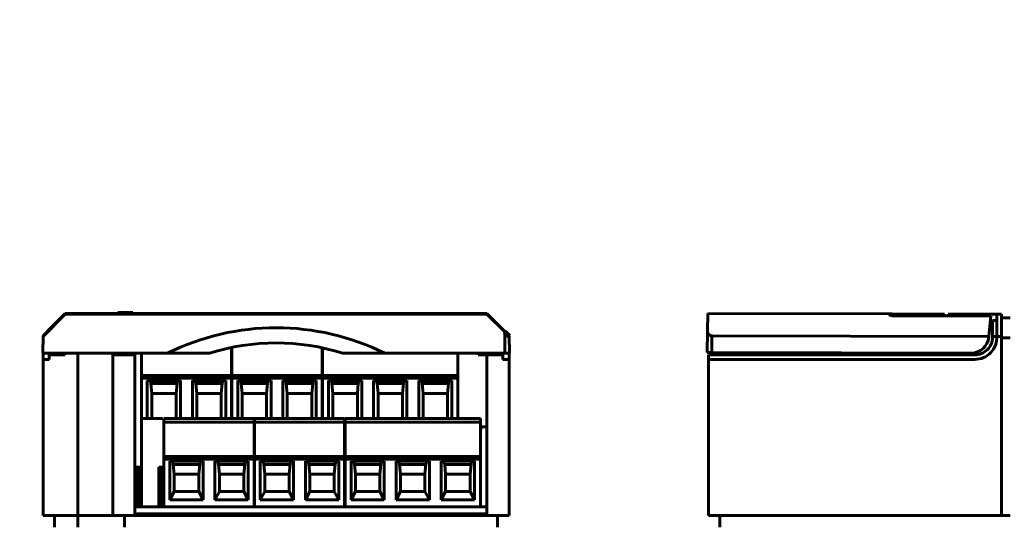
# Model space of a CAD drawing. Header units: millimetres. Extents: x 0 to 420, y 0 to 297.
# Tile 48 of 66: x 187 to 298, y 240 to 297. Entities that reach past the tile are written whole.
import ezdxf

# ---------------------------------------------------------------- set-up
doc = ezdxf.new("R2010")
doc.units = ezdxf.units.MM
doc.linetypes.add('K5LT_BASIC', pattern=[0])
doc.layers.add('Системный слой', color=7, linetype='Continuous')

msp = doc.modelspace()

# ---------------------------------------------------------------- linework, layer by layer
at = {"layer": 'Системный слой', "linetype": 'K5LT_BASIC', "lineweight": 60}
for p, q in [((197.954, 263.804), (197.954, 264.004)), ((197.954, 264.004), (199.654, 264.004)), ((199.654, 263.804), (199.654, 264.004)), ((192.054, 263.804), (189.545, 261.295)), ((190.054, 261.886), (192.054, 263.886)), ((191.854, 263.628), (191.854, 263.604)), ((192.054, 263.886), (192.054, 263.829)), ((197.954, 263.886), (192.054, 263.886)), ((192.054, 263.804), (239.554, 263.804)), ((192.854, 263.828), (192.854, 263.812)), ((192.854, 263.812), (197.954, 263.812)), ((192.854, 263.804), (192.854, 263.812)), ((239.554, 263.886), (199.654, 263.886)), ((199.654, 263.812), (199.978, 263.812)), ((199.991, 263.816), (199.991, 263.804)), ((200.087, 263.816), (200.087, 263.804)), ((200.205, 263.812), (200.26, 263.812)), ((200.336, 263.812), (200.858, 263.812)), ((200.883, 263.816), (200.883, 263.804)), ((200.901, 263.816), (200.901, 263.804)), ((201.113, 263.812), (201.15, 263.812)), ((201.161, 263.816), (201.161, 263.804)), ((201.346, 263.812), (202.24, 263.812)), ((202.253, 263.816), (202.253, 263.804)), ((202.368, 263.812), (202.37, 263.812)), ((202.383, 263.816), (202.383, 263.804)), ((202.498, 263.812), (202.601, 263.812)), ((202.611, 263.816), (202.611, 263.804)), ((203.074, 263.812), (203.191, 263.812)), ((203.124, 263.804), (203.124, 263.816)), ((203.207, 263.812), (203.248, 263.812)), ((203.254, 263.804), (203.254, 263.816)), ((203.273, 263.816), (203.273, 263.804)), ((203.478, 263.816), (203.478, 263.804)), ((203.707, 263.812), (203.782, 263.812)), ((203.848, 263.812), (203.971, 263.812)), ((204.086, 263.812), (204.202, 263.812)), ((204.219, 263.812), (204.472, 263.812)), ((204.304, 263.804), (204.304, 263.816)), ((204.579, 263.812), (204.693, 263.812)), ((204.708, 263.816), (204.708, 263.804)), ((204.826, 263.812), (211.703, 263.812)), ((211.736, 263.816), (211.736, 263.804)), ((212.025, 263.812), (238.754, 263.812)), ((213.228, 263.804), (213.228, 263.816)), ((214.401, 263.804), (214.401, 263.816)), ((238.754, 263.812), (238.754, 263.828)), ((238.754, 263.812), (238.754, 263.804)), ((239.554, 263.829), (239.554, 263.886)), ((239.554, 263.886), (242.063, 261.377)), ((241.554, 261.804), (239.554, 263.804)), ((239.754, 263.604), (239.754, 263.628)), ((264.408, 261.886), (264.448, 263.886)), ((264.448, 263.886), (284.813, 263.829)), ((284.813, 263.829), (285.213, 263.828)), ((285.213, 263.828), (291.113, 263.812)), ((285.213, 263.828), (285.213, 263.628)), ((285.213, 263.628), (296.304, 263.597)), ((291.113, 263.612), (291.113, 263.812)), ((291.508, 263.804), (297.008, 263.804)), ((291.508, 263.804), (291.508, 263.694)), ((291.508, 263.694), (291.739, 263.61)), ((291.508, 263.611), (291.508, 263.694)), ((296.304, 263.597), (296.096, 261.289)), ((297.008, 263.097), (296.508, 263.097)), ((296.508, 263.097), (296.508, 261.297)), ((297.008, 261.304), (297.008, 263.804)), ((297.008, 263.804), (297.508, 263.804)), ((297.508, 261.304), (297.508, 263.804)), ((298.508, 263.404), (297.508, 263.404)), ((241.554, 259.404), (241.554, 261.804)), ((264.359, 259.486), (264.408, 261.886)), ((264.408, 261.886), (264.408, 261.886)), ((189.545, 261.376), (189.512, 259.484)), ((189.545, 261.295), (189.512, 259.404)), ((189.545, 261.295), (189.545, 261.376)), ((242.063, 261.377), (242.063, 261.295)), ((242.063, 261.377), (242.096, 259.486)), ((242.063, 261.295), (242.096, 259.404)), ((264.906, 261.376), (264.901, 259.484)), ((264.906, 261.376), (264.906, 261.376)), ((296.096, 261.289), (264.906, 261.376)), ((296.09, 261.224), (296.096, 261.289)), ((296.508, 261.204), (296.508, 261.297)), ((297.008, 261.297), (296.508, 261.297)), ((297.508, 261.304), (297.008, 261.304)), ((297.008, 261.297), (297.008, 261.304)), ((297.508, 241.104), (297.508, 261.304)), ((298.508, 261.138), (297.508, 261.138)), ((210.789, 260.011), (210.789, 256.875)), ((210.819, 260.018), (210.819, 256.875)), ((210.819, 259.279), (210.819, 260.018)), ((220.979, 259.936), (220.979, 256.875)), ((221.039, 259.922), (221.039, 256.875)), ((221.039, 259.279), (221.039, 259.922)), ((189.512, 259.484), (189.512, 259.403)), ((189.512, 259.404), (203.567, 259.404)), ((189.554, 259.403), (189.512, 259.403)), ((189.554, 259.404), (189.554, 258.704)), ((189.554, 241.104), (189.554, 258.704)), ((189.554, 258.704), (190.254, 258.704)), ((190.254, 259.204), (190.254, 259.404)), ((190.254, 258.704), (190.254, 259.204)), ((190.254, 259.204), (192.054, 259.204)), ((192.054, 259.204), (192.054, 259.404)), ((193.454, 241.104), (193.454, 259.404)), ((197.404, 259.204), (197.404, 259.404)), ((197.404, 241.104), (197.404, 259.204)), ((199.904, 259.204), (197.404, 259.204)), ((199.904, 259.204), (199.904, 259.404)), ((199.904, 241.304), (199.904, 259.204)), ((200.629, 259.404), (200.629, 256.875)), ((200.629, 259.279), (200.629, 259.404)), ((200.629, 253.465), (200.629, 259.279)), ((208.304, 259.404), (203.567, 259.404)), ((210.819, 253.465), (210.819, 259.279)), ((221.039, 253.465), (221.039, 259.279)), ((228.041, 259.404), (223.304, 259.404)), ((228.041, 259.404), (241.554, 259.404)), ((236.279, 259.404), (236.279, 256.875)), ((236.279, 259.279), (236.279, 259.404)), ((236.279, 253.465), (236.279, 259.279)), ((238.554, 259.204), (238.554, 259.404)), ((239.554, 259.204), (238.554, 259.204)), ((239.554, 259.404), (239.554, 259.204)), ((239.554, 241.304), (239.554, 259.204)), ((241.354, 259.204), (239.554, 259.204)), ((241.354, 259.204), (241.354, 259.404)), ((241.354, 258.704), (241.354, 259.204)), ((241.354, 258.704), (242.054, 258.704)), ((241.554, 259.404), (242.096, 259.404)), ((242.054, 259.404), (242.054, 258.704)), ((242.096, 259.403), (242.054, 259.403)), ((242.054, 241.104), (242.054, 258.704)), ((242.096, 259.486), (242.096, 259.403)), ((264.359, 259.486), (264.901, 259.484)), ((294.508, 259.204), (264.508, 259.204)), ((264.508, 259.204), (264.508, 258.704)), ((264.508, 258.704), (294.508, 258.704)), ((264.508, 241.104), (264.508, 258.704)), ((264.901, 259.484), (294.092, 259.403)), ((266.508, 259.204), (266.508, 259.48)), ((285.858, 259.204), (285.858, 259.426)), ((288.408, 259.204), (288.408, 259.419)), ((293.108, 259.204), (293.108, 259.406)), ((293.308, 259.406), (293.308, 259.204)), ((294.401, 259.427), (294.401, 259.403)), ((294.508, 259.204), (294.508, 259.446)), ((294.708, 259.499), (294.708, 259.214)), ((200.629, 256.875), (200.629, 256.575)), ((210.789, 256.875), (200.629, 256.875)), ((200.629, 256.575), (200.629, 252.045)), ((210.789, 256.575), (200.629, 256.575)), ((201.294, 256.345), (205.044, 256.345)), ((201.294, 252.045), (201.294, 256.345)), ((205.044, 256.345), (205.044, 252.045)), ((206.374, 256.345), (210.124, 256.345)), ((206.374, 252.045), (206.374, 256.345)), ((210.124, 256.345), (210.124, 252.045)), ((210.789, 256.875), (210.789, 256.575)), ((210.789, 256.575), (210.789, 252.045)), ((210.819, 256.875), (210.819, 256.575)), ((220.979, 256.875), (210.819, 256.875)), ((210.819, 256.575), (210.819, 252.045)), ((220.979, 256.575), (210.819, 256.575)), ((211.484, 256.345), (215.234, 256.345)), ((211.484, 252.045), (211.484, 256.345)), ((215.234, 256.345), (215.234, 252.045)), ((216.564, 256.345), (220.314, 256.345)), ((216.564, 252.045), (216.564, 256.345)), ((220.314, 256.345), (220.314, 252.045)), ((220.979, 256.875), (220.979, 256.575)), ((220.979, 256.575), (220.979, 252.045)), ((221.039, 256.875), (221.039, 256.575)), ((221.039, 256.875), (236.279, 256.875)), ((221.039, 256.575), (221.039, 252.045)), ((236.279, 256.575), (221.039, 256.575)), ((221.704, 256.345), (225.454, 256.345)), ((221.704, 252.045), (221.704, 256.345)), ((225.454, 256.345), (225.454, 252.045)), ((226.784, 256.345), (230.534, 256.345)), ((226.784, 252.045), (226.784, 256.345)), ((230.534, 256.345), (230.534, 252.045)), ((231.864, 256.345), (235.614, 256.345)), ((231.864, 252.045), (231.864, 256.345)), ((235.614, 256.345), (235.614, 252.045)), ((236.279, 256.875), (236.279, 256.575)), ((236.279, 256.575), (236.279, 252.045)), ((201.684, 255.975), (201.794, 254.875)), ((204.655, 255.975), (201.684, 255.975)), ((204.544, 254.875), (204.655, 255.975)), ((206.764, 255.975), (206.874, 254.875)), ((209.735, 255.975), (206.764, 255.975)), ((209.624, 254.875), (209.735, 255.975)), ((211.874, 255.975), (211.984, 254.875)), ((214.845, 255.975), (211.874, 255.975)), ((214.734, 254.875), (214.845, 255.975)), ((216.954, 255.975), (217.064, 254.875)), ((219.925, 255.975), (216.954, 255.975)), ((219.814, 254.875), (219.925, 255.975)), ((222.094, 255.975), (222.204, 254.875)), ((225.065, 255.975), (222.094, 255.975)), ((224.954, 254.875), (225.065, 255.975)), ((227.174, 255.975), (227.284, 254.875)), ((230.145, 255.975), (227.174, 255.975)), ((230.034, 254.875), (230.145, 255.975)), ((232.254, 255.975), (232.364, 254.875)), ((235.225, 255.975), (232.254, 255.975)), ((235.114, 254.875), (235.225, 255.975)), ((201.794, 252.045), (201.794, 254.875)), ((204.544, 254.875), (201.794, 254.875)), ((204.544, 252.045), (204.544, 254.875)), ((204.544, 252.045), (204.544, 254.875)), ((206.874, 252.045), (206.874, 254.875)), ((209.624, 254.875), (206.874, 254.875)), ((209.624, 252.045), (209.624, 254.875)), ((209.624, 252.045), (209.624, 254.875)), ((211.984, 252.045), (211.984, 254.875)), ((214.734, 254.875), (211.984, 254.875)), ((214.734, 252.045), (214.734, 254.875)), ((214.734, 252.045), (214.734, 254.875)), ((217.064, 252.045), (217.064, 254.875)), ((219.814, 254.875), (217.064, 254.875)), ((219.814, 252.045), (219.814, 254.875)), ((219.814, 252.045), (219.814, 254.875)), ((222.204, 252.045), (222.204, 254.875)), ((224.954, 254.875), (222.204, 254.875)), ((224.954, 252.045), (224.954, 254.875)), ((224.954, 252.045), (224.954, 254.875)), ((227.284, 252.045), (227.284, 254.875)), ((230.034, 254.875), (227.284, 254.875)), ((230.034, 252.045), (230.034, 254.875)), ((230.034, 252.045), (230.034, 254.875)), ((232.364, 252.045), (232.364, 254.875)), ((235.114, 254.875), (232.364, 254.875)), ((235.114, 252.045), (235.114, 254.875)), ((235.114, 252.045), (235.114, 254.875)), ((200.629, 252.045), (203.01, 252.045)), ((200.629, 252.045), (200.629, 242.045)), ((200.629, 246.705), (200.629, 251.886)), ((203.169, 252.045), (203.169, 246.705)), ((203.169, 252.045), (203.169, 251.632)), ((213.329, 252.045), (203.169, 252.045)), ((213.329, 252.045), (213.329, 251.632)), ((213.329, 247.635), (213.329, 252.045)), ((213.359, 252.045), (213.359, 246.705)), ((213.359, 252.045), (213.359, 251.632)), ((223.519, 252.045), (213.359, 252.045)), ((223.519, 252.045), (223.519, 251.632)), ((223.579, 252.045), (223.579, 247.623)), ((223.579, 252.045), (223.579, 251.632)), ((238.819, 252.045), (223.579, 252.045)), ((238.819, 252.045), (238.819, 251.632)), ((238.819, 247.635), (238.819, 252.045)), ((203.169, 251.632), (203.169, 247.775)), ((213.329, 251.632), (203.169, 251.632)), ((213.329, 251.632), (213.329, 247.775)), ((213.359, 251.632), (213.359, 247.775)), ((223.519, 251.632), (213.359, 251.632)), ((223.519, 251.632), (223.519, 247.775)), ((223.579, 251.632), (223.579, 247.775)), ((238.819, 251.632), (223.579, 251.632)), ((238.819, 251.632), (238.819, 247.775)), ((239.554, 251.104), (239.029, 251.104)), ((203.169, 247.775), (203.169, 247.475)), ((213.329, 247.775), (203.169, 247.775)), ((203.169, 247.475), (203.169, 242.045)), ((213.329, 247.475), (203.169, 247.475)), ((213.329, 247.775), (213.329, 247.475)), ((213.329, 242.045), (213.329, 247.475)), ((213.359, 247.775), (213.359, 247.475)), ((223.519, 247.775), (213.359, 247.775)), ((213.359, 247.475), (213.359, 242.045)), ((223.519, 247.475), (213.359, 247.475)), ((223.519, 247.775), (223.519, 247.475)), ((223.519, 247.635), (223.519, 247.775)), ((223.519, 242.045), (223.519, 247.475)), ((223.579, 247.775), (223.579, 247.475)), ((238.819, 247.775), (223.579, 247.775)), ((223.579, 247.475), (223.579, 242.045)), ((238.819, 247.475), (223.579, 247.475)), ((238.819, 247.775), (238.819, 247.475)), ((238.819, 247.475), (238.819, 242.045)), ((200.059, 242.045), (200.059, 246.545)), ((200.322, 246.545), (200.059, 246.545)), ((200.322, 242.045), (200.322, 246.545)), ((200.501, 246.545), (200.322, 246.545)), ((200.629, 246.545), (200.501, 246.545)), ((200.501, 246.545), (200.501, 242.045)), ((200.629, 242.045), (200.629, 246.545)), ((202.599, 246.545), (202.599, 242.045)), ((202.599, 242.045), (202.599, 246.545)), ((202.862, 246.545), (202.599, 246.545)), ((202.862, 242.045), (202.862, 246.545)), ((203.041, 246.545), (202.862, 246.545)), ((203.169, 246.545), (203.041, 246.545)), ((203.041, 246.545), (203.041, 242.045)), ((203.169, 242.045), (203.169, 246.545)), ((203.834, 247.245), (207.584, 247.245)), ((203.834, 242.888), (203.834, 247.245)), ((204.222, 246.875), (204.334, 245.765)), ((204.222, 246.875), (207.196, 246.875)), ((207.084, 245.765), (207.196, 246.875)), ((207.584, 247.245), (207.584, 242.888)), ((208.914, 242.888), (208.914, 247.245)), ((208.914, 247.245), (212.664, 247.245)), ((209.302, 246.875), (209.414, 245.765)), ((212.276, 246.875), (209.302, 246.875)), ((212.164, 245.765), (212.276, 246.875)), ((212.664, 247.245), (212.664, 242.888)), ((213.359, 242.045), (213.359, 246.545)), ((214.024, 247.245), (217.774, 247.245)), ((214.024, 242.888), (214.024, 247.245)), ((214.412, 246.875), (214.524, 245.765)), ((214.412, 246.875), (217.386, 246.875)), ((217.274, 245.765), (217.386, 246.875)), ((217.774, 247.245), (217.774, 242.888)), ((219.104, 242.888), (219.104, 247.245)), ((219.104, 247.245), (222.854, 247.245)), ((219.492, 246.875), (219.604, 245.765)), ((222.466, 246.875), (219.492, 246.875)), ((222.354, 245.765), (222.466, 246.875)), ((222.854, 247.245), (222.854, 242.888)), ((224.244, 247.245), (227.994, 247.245)), ((224.244, 242.888), (224.244, 247.245)), ((224.632, 246.875), (224.744, 245.765)), ((224.632, 246.875), (227.606, 246.875)), ((227.494, 245.765), (227.606, 246.875)), ((227.994, 247.245), (227.994, 242.888)), ((229.324, 242.888), (229.324, 247.245)), ((229.324, 247.245), (233.074, 247.245)), ((229.712, 246.875), (229.824, 245.765)), ((232.686, 246.875), (229.712, 246.875)), ((232.574, 245.765), (232.686, 246.875)), ((233.074, 247.245), (233.074, 242.888)), ((234.404, 242.888), (234.404, 247.245)), ((234.404, 247.245), (238.154, 247.245)), ((234.792, 246.875), (234.904, 245.765)), ((237.766, 246.875), (234.792, 246.875)), ((237.654, 245.765), (237.766, 246.875)), ((238.154, 247.245), (238.154, 242.888)), ((204.334, 245.765), (204.334, 243.815)), ((207.084, 245.765), (204.334, 245.765)), ((207.084, 243.815), (207.084, 245.765)), ((207.084, 243.815), (207.084, 245.765)), ((209.414, 245.765), (209.414, 243.815)), ((212.164, 245.765), (209.414, 245.765)), ((212.164, 243.815), (212.164, 245.765)), ((212.164, 243.815), (212.164, 245.765)), ((214.524, 245.765), (214.524, 243.815)), ((217.274, 245.765), (214.524, 245.765)), ((217.274, 243.815), (217.274, 245.765)), ((217.274, 243.815), (217.274, 245.765)), ((219.604, 245.765), (219.604, 243.815)), ((222.354, 245.765), (219.604, 245.765)), ((222.354, 243.815), (222.354, 245.765)), ((222.354, 243.815), (222.354, 245.765)), ((224.744, 245.765), (224.744, 243.815)), ((227.494, 245.765), (224.744, 245.765)), ((227.494, 243.815), (227.494, 245.765)), ((227.494, 243.815), (227.494, 245.765)), ((229.824, 245.765), (229.824, 243.815)), ((232.574, 245.765), (229.824, 245.765)), ((232.574, 243.815), (232.574, 245.765)), ((232.574, 243.815), (232.574, 245.765)), ((234.904, 245.765), (234.904, 243.815)), ((237.654, 245.765), (234.904, 245.765)), ((237.654, 243.815), (237.654, 245.765)), ((237.654, 243.815), (237.654, 245.765)), ((204.334, 243.815), (203.834, 242.888)), ((204.334, 243.815), (207.084, 243.815)), ((207.084, 243.815), (207.584, 242.888)), ((209.414, 243.815), (208.914, 242.888)), ((209.414, 243.815), (212.164, 243.815)), ((212.664, 242.888), (212.164, 243.815)), ((214.524, 243.815), (214.024, 242.888)), ((214.524, 243.815), (217.274, 243.815)), ((217.274, 243.815), (217.774, 242.888)), ((219.604, 243.815), (219.104, 242.888)), ((219.604, 243.815), (222.354, 243.815)), ((222.854, 242.888), (222.354, 243.815)), ((224.744, 243.815), (224.244, 242.888)), ((224.744, 243.815), (227.494, 243.815)), ((227.494, 243.815), (227.994, 242.888)), ((229.824, 243.815), (229.324, 242.888)), ((229.824, 243.815), (232.574, 243.815)), ((233.074, 242.888), (232.574, 243.815)), ((234.904, 243.815), (234.404, 242.888)), ((234.904, 243.815), (237.654, 243.815)), ((238.154, 242.888), (237.654, 243.815)), ((239.554, 242.104), (199.904, 242.104)), ((207.584, 242.888), (203.834, 242.888)), ((212.664, 242.888), (208.914, 242.888)), ((217.774, 242.888), (214.024, 242.888)), ((222.854, 242.888), (219.104, 242.888)), ((227.994, 242.888), (224.244, 242.888)), ((233.074, 242.888), (229.324, 242.888)), ((238.154, 242.888), (234.404, 242.888)), ((193.454, 241.104), (189.554, 241.104)), ((190.854, 241.104), (190.854, 239.804)), ((197.404, 241.104), (193.454, 241.104)), ((193.454, 241.104), (193.454, 239.804)), ((242.054, 241.104), (197.404, 241.104)), ((198.704, 241.104), (198.704, 239.804)), ((239.554, 241.304), (199.904, 241.304)), ((240.754, 241.104), (240.754, 239.804)), ((297.508, 241.104), (264.508, 241.104)), ((265.808, 241.104), (265.808, 239.804)), ((298.508, 241.104), (297.508, 241.104))]:
    msp.add_line(p, q, dxfattribs=at)
at = {"layer": 'Системный слой', "linetype": 'K5LT_BASIC', "const_width": 0.6}
for points in [[(242.063, 261.295), (242.055, 261.303), (242.032, 261.326), (241.995, 261.363), (241.944, 261.415), (241.881, 261.477), (241.808, 261.55), (241.728, 261.631), (241.642, 261.716), (241.554, 261.804)], [(238.817, 251.073), (238.883, 251.089), (239.029, 251.104)]]:
    msp.add_lwpolyline(points, dxfattribs=at)
at = {"layer": 'Системный слой', "linetype": 'K5LT_BASIC', "lineweight": 60}
for centre, radius, start, end in [((192.344, 184.603), 79.226, 89.63121, 90.20977), ((239.264, 184.603), 79.226, 89.79023, 90.36879), ((215.804, 235.555), 25, 72.5424, 107.4576)]:
    msp.add_arc(centre, radius, start, end, dxfattribs=at)
for centre, major_axis, ratio, start_param, end_param in [((192.354, 264.128), (0.5, 0.5), 0.001388, 2.2129094, 3.1402046), ((215.804, 234.722), (0, 27.551), 0.9995429, 5.8227324, 6.7436383), ((239.254, 264.128), (0.5, -0.5), 0.001388, 0.001388, 0.9286832), ((190.045, 261.876), (0.5, 0.5), 0.0013878, 1.5519526, 3.1402049)]:
    msp.add_ellipse(centre, major_axis=major_axis, ratio=ratio, start_param=start_param, end_param=end_param, dxfattribs=at)
for points in [[(284.813, 263.829), (284.907, 263.703), (285.055, 263.629), (285.213, 263.628)], [(294.092, 259.403), (295.129, 259.401), (295.997, 260.191), (296.09, 261.224)]]:
    msp.add_open_spline(points, degree=3, dxfattribs=at)
for points, knots in [([(264.408, 261.886), (264.405, 261.752), (264.456, 261.622), (264.55, 261.526), (264.644, 261.43), (264.772, 261.376), (264.906, 261.376)], [0, 0, 0, 0, 0.3333333, 0.3333333, 0.3333333, 1, 1, 1, 1]), ([(264.408, 261.886), (264.405, 261.752), (264.456, 261.622), (264.55, 261.526), (264.644, 261.43), (264.772, 261.376), (264.906, 261.376)], [0, 0, 0, 0, 0.3333333, 0.3333333, 0.3333333, 1, 1, 1, 1]), ([(264.408, 261.886), (264.405, 261.752), (264.456, 261.622), (264.55, 261.526), (264.644, 261.43), (264.772, 261.376), (264.906, 261.376)], [0, 0, 0, 0, 0.3333333, 0.3333333, 0.3333333, 1, 1, 1, 1]), ([(264.408, 261.886), (264.405, 261.752), (264.456, 261.622), (264.55, 261.526), (264.644, 261.43), (264.772, 261.376), (264.906, 261.376)], [0, 0, 0, 0, 0.3333333, 0.3333333, 0.3333333, 1, 1, 1, 1]), ([(264.408, 261.886), (264.405, 261.752), (264.456, 261.622), (264.55, 261.526), (264.644, 261.43), (264.772, 261.376), (264.906, 261.376)], [0, 0, 0, 0, 0.3333333, 0.3333333, 0.3333333, 1, 1, 1, 1]), ([(264.408, 261.886), (264.405, 261.752), (264.456, 261.622), (264.55, 261.526), (264.644, 261.43), (264.772, 261.376), (264.906, 261.376)], [0, 0, 0, 0, 0.3333333, 0.3333333, 0.3333333, 1, 1, 1, 1]), ([(264.408, 261.886), (264.405, 261.752), (264.456, 261.622), (264.55, 261.526), (264.644, 261.43), (264.772, 261.376), (264.906, 261.376)], [0, 0, 0, 0, 0.3333333, 0.3333333, 0.3333333, 1, 1, 1, 1]), ([(264.408, 261.886), (264.405, 261.752), (264.456, 261.622), (264.55, 261.526), (264.644, 261.43), (264.772, 261.376), (264.906, 261.376)], [0, 0, 0, 0, 0.3333333, 0.3333333, 0.3333333, 1, 1, 1, 1]), ([(264.408, 261.886), (264.405, 261.752), (264.456, 261.622), (264.55, 261.526), (264.644, 261.43), (264.772, 261.376), (264.906, 261.376)], [0, 0, 0, 0, 0.3333333, 0.3333333, 0.3333333, 1, 1, 1, 1]), ([(264.408, 261.886), (264.405, 261.752), (264.456, 261.622), (264.55, 261.526), (264.644, 261.43), (264.772, 261.376), (264.906, 261.376)], [0, 0, 0, 0, 0.3333333, 0.3333333, 0.3333333, 1, 1, 1, 1]), ([(264.408, 261.886), (264.405, 261.752), (264.456, 261.622), (264.55, 261.526), (264.644, 261.43), (264.772, 261.376), (264.906, 261.376)], [0, 0, 0, 0, 0.3333333, 0.3333333, 0.3333333, 1, 1, 1, 1]), ([(264.408, 261.886), (264.405, 261.752), (264.456, 261.622), (264.55, 261.526), (264.644, 261.43), (264.772, 261.376), (264.906, 261.376)], [0, 0, 0, 0, 0.3333333, 0.3333333, 0.3333333, 1, 1, 1, 1]), ([(264.408, 261.886), (264.405, 261.752), (264.456, 261.622), (264.55, 261.526), (264.644, 261.43), (264.772, 261.376), (264.906, 261.376)], [0, 0, 0, 0, 0.3333333, 0.3333333, 0.3333333, 1, 1, 1, 1]), ([(264.408, 261.886), (264.405, 261.752), (264.456, 261.622), (264.55, 261.526), (264.644, 261.43), (264.772, 261.376), (264.906, 261.376)], [0, 0, 0, 0, 0.3333333, 0.3333333, 0.3333333, 1, 1, 1, 1]), ([(264.408, 261.886), (264.405, 261.752), (264.456, 261.622), (264.55, 261.526), (264.644, 261.43), (264.772, 261.376), (264.906, 261.376)], [0, 0, 0, 0, 0.3333333, 0.3333333, 0.3333333, 1, 1, 1, 1]), ([(264.408, 261.886), (264.405, 261.752), (264.456, 261.622), (264.55, 261.526), (264.644, 261.43), (264.772, 261.376), (264.906, 261.376)], [0, 0, 0, 0, 0.3333333, 0.3333333, 0.3333333, 1, 1, 1, 1]), ([(264.408, 261.886), (264.405, 261.752), (264.456, 261.622), (264.55, 261.526), (264.644, 261.43), (264.772, 261.376), (264.906, 261.376)], [0, 0, 0, 0, 0.3333333, 0.3333333, 0.3333333, 1, 1, 1, 1]), ([(264.408, 261.886), (264.405, 261.752), (264.456, 261.622), (264.55, 261.526), (264.644, 261.43), (264.772, 261.376), (264.906, 261.376)], [0, 0, 0, 0, 0.3333333, 0.3333333, 0.3333333, 1, 1, 1, 1]), ([(264.408, 261.886), (264.405, 261.752), (264.456, 261.622), (264.55, 261.526), (264.644, 261.43), (264.772, 261.376), (264.906, 261.376)], [0, 0, 0, 0, 0.3333333, 0.3333333, 0.3333333, 1, 1, 1, 1]), ([(264.408, 261.886), (264.405, 261.752), (264.456, 261.622), (264.55, 261.526), (264.644, 261.43), (264.772, 261.376), (264.906, 261.376)], [0, 0, 0, 0, 0.3333333, 0.3333333, 0.3333333, 1, 1, 1, 1]), ([(264.408, 261.886), (264.405, 261.752), (264.456, 261.622), (264.55, 261.526), (264.644, 261.43), (264.772, 261.376), (264.906, 261.376)], [0, 0, 0, 0, 0.3333333, 0.3333333, 0.3333333, 1, 1, 1, 1]), ([(294.508, 258.704), (295.189, 258.703), (295.841, 258.981), (296.312, 259.471), (296.784, 259.962), (297.036, 260.624), (297.008, 261.304)], [0, 0, 0, 0, 0.3333333, 0.3333333, 0.3333333, 1, 1, 1, 1]), ([(294.508, 259.204), (295.039, 259.204), (295.547, 259.415), (295.923, 259.79), (296.298, 260.165), (296.508, 260.674), (296.508, 261.204)], [0, 0, 0, 0, 0.3333333, 0.3333333, 0.3333333, 1, 1, 1, 1]), ([(201.502, 256.345), (201.526, 256.339), (201.566, 256.327), (201.621, 256.242), (201.662, 256.129), (201.677, 256.024), (201.684, 255.975)], [0, 0, 0, 0, 0.2967742, 0.5090157, 0.7658625, 1, 1, 1, 1]), ([(204.655, 255.975), (204.662, 256.024), (204.677, 256.129), (204.718, 256.242), (204.773, 256.327), (204.813, 256.339), (204.837, 256.345)], [0, 0, 0, 0, 0.2341559, 0.4909863, 0.7032636, 1, 1, 1, 1]), ([(206.582, 256.345), (206.606, 256.339), (206.646, 256.327), (206.701, 256.242), (206.742, 256.129), (206.757, 256.024), (206.764, 255.975)], [0, 0, 0, 0, 0.2967727, 0.5090135, 0.7658591, 1, 1, 1, 1]), ([(209.735, 255.975), (209.742, 256.024), (209.757, 256.129), (209.798, 256.242), (209.853, 256.327), (209.893, 256.339), (209.917, 256.345)], [0, 0, 0, 0, 0.2341558, 0.4909863, 0.7032634, 1, 1, 1, 1]), ([(211.692, 256.345), (211.716, 256.339), (211.756, 256.327), (211.811, 256.242), (211.852, 256.129), (211.867, 256.024), (211.874, 255.975)], [0, 0, 0, 0, 0.296774, 0.5090157, 0.7658625, 1, 1, 1, 1]), ([(214.845, 255.975), (214.852, 256.024), (214.867, 256.129), (214.908, 256.242), (214.963, 256.327), (215.003, 256.339), (215.027, 256.345)], [0, 0, 0, 0, 0.2341559, 0.4909863, 0.7032635, 1, 1, 1, 1]), ([(216.772, 256.345), (216.796, 256.339), (216.836, 256.327), (216.891, 256.242), (216.932, 256.129), (216.947, 256.024), (216.954, 255.975)], [0, 0, 0, 0, 0.2967729, 0.5090135, 0.7658591, 1, 1, 1, 1]), ([(219.925, 255.975), (219.932, 256.024), (219.947, 256.129), (219.988, 256.242), (220.043, 256.327), (220.083, 256.339), (220.107, 256.345)], [0, 0, 0, 0, 0.2341558, 0.4909863, 0.7032634, 1, 1, 1, 1]), ([(221.912, 256.345), (221.936, 256.339), (221.976, 256.327), (222.031, 256.242), (222.072, 256.129), (222.087, 256.024), (222.094, 255.975)], [0, 0, 0, 0, 0.2967742, 0.5090157, 0.7658625, 1, 1, 1, 1]), ([(225.065, 255.975), (225.072, 256.024), (225.087, 256.129), (225.128, 256.242), (225.183, 256.327), (225.223, 256.339), (225.247, 256.345)], [0, 0, 0, 0, 0.2341526, 0.490984, 0.703262, 1, 1, 1, 1]), ([(226.992, 256.345), (227.016, 256.339), (227.056, 256.327), (227.111, 256.242), (227.152, 256.129), (227.167, 256.024), (227.174, 255.975)], [0, 0, 0, 0, 0.2967742, 0.5090157, 0.7658625, 1, 1, 1, 1]), ([(230.145, 255.975), (230.152, 256.024), (230.167, 256.129), (230.208, 256.242), (230.263, 256.327), (230.303, 256.339), (230.327, 256.345)], [0, 0, 0, 0, 0.2341529, 0.4909843, 0.7032619, 1, 1, 1, 1]), ([(232.072, 256.345), (232.096, 256.339), (232.136, 256.327), (232.191, 256.242), (232.232, 256.129), (232.247, 256.024), (232.254, 255.975)], [0, 0, 0, 0, 0.2967733, 0.5090138, 0.7658593, 1, 1, 1, 1]), ([(235.225, 255.975), (235.232, 256.024), (235.247, 256.129), (235.288, 256.242), (235.343, 256.327), (235.383, 256.339), (235.407, 256.345)], [0, 0, 0, 0, 0.2341557, 0.4909859, 0.7032634, 1, 1, 1, 1]), ([(204.04, 247.245), (204.063, 247.239), (204.104, 247.227), (204.159, 247.142), (204.2, 247.029), (204.215, 246.924), (204.222, 246.875)], [0, 0, 0, 0, 0.2968122, 0.5090719, 0.7659044, 1, 1, 1, 1]), ([(207.196, 246.875), (207.203, 246.924), (207.218, 247.029), (207.259, 247.142), (207.315, 247.227), (207.355, 247.239), (207.379, 247.245)], [0, 0, 0, 0, 0.2341199, 0.4909287, 0.7032245, 1, 1, 1, 1]), ([(209.12, 247.245), (209.143, 247.239), (209.184, 247.227), (209.239, 247.142), (209.28, 247.029), (209.295, 246.924), (209.302, 246.875)], [0, 0, 0, 0, 0.2968121, 0.509072, 0.7659044, 1, 1, 1, 1]), ([(212.276, 246.875), (212.283, 246.924), (212.298, 247.029), (212.339, 247.142), (212.395, 247.227), (212.435, 247.239), (212.459, 247.245)], [0, 0, 0, 0, 0.2341199, 0.4909288, 0.7032246, 1, 1, 1, 1]), ([(214.23, 247.245), (214.254, 247.239), (214.294, 247.227), (214.349, 247.142), (214.39, 247.029), (214.405, 246.924), (214.412, 246.875)], [0, 0, 0, 0, 0.2968122, 0.5090719, 0.7659044, 1, 1, 1, 1]), ([(217.386, 246.875), (217.394, 246.924), (217.408, 247.029), (217.449, 247.142), (217.505, 247.227), (217.545, 247.239), (217.569, 247.245)], [0, 0, 0, 0, 0.23412, 0.4909289, 0.7032247, 1, 1, 1, 1]), ([(219.31, 247.245), (219.334, 247.239), (219.374, 247.227), (219.429, 247.142), (219.47, 247.029), (219.485, 246.924), (219.492, 246.875)], [0, 0, 0, 0, 0.2968121, 0.509072, 0.7659044, 1, 1, 1, 1]), ([(222.466, 246.875), (222.474, 246.924), (222.488, 247.029), (222.529, 247.142), (222.585, 247.227), (222.625, 247.239), (222.649, 247.245)], [0, 0, 0, 0, 0.2341198, 0.4909288, 0.7032245, 1, 1, 1, 1]), ([(224.45, 247.245), (224.474, 247.239), (224.514, 247.227), (224.569, 247.142), (224.61, 247.029), (224.625, 246.924), (224.632, 246.875)], [0, 0, 0, 0, 0.2968123, 0.5090721, 0.7659044, 1, 1, 1, 1]), ([(227.606, 246.875), (227.614, 246.924), (227.628, 247.029), (227.669, 247.142), (227.725, 247.227), (227.765, 247.239), (227.789, 247.245)], [0, 0, 0, 0, 0.2341198, 0.4909292, 0.7032249, 1, 1, 1, 1]), ([(229.53, 247.245), (229.554, 247.239), (229.594, 247.227), (229.649, 247.142), (229.69, 247.029), (229.705, 246.924), (229.712, 246.875)], [0, 0, 0, 0, 0.2968124, 0.5090717, 0.7659042, 1, 1, 1, 1]), ([(232.686, 246.875), (232.694, 246.924), (232.708, 247.029), (232.749, 247.142), (232.805, 247.227), (232.845, 247.239), (232.869, 247.245)], [0, 0, 0, 0, 0.2341198, 0.4909292, 0.7032249, 1, 1, 1, 1]), ([(234.61, 247.245), (234.634, 247.239), (234.674, 247.227), (234.729, 247.142), (234.77, 247.029), (234.785, 246.924), (234.792, 246.875)], [0, 0, 0, 0, 0.2968123, 0.5090716, 0.7659047, 1, 1, 1, 1]), ([(237.766, 246.875), (237.774, 246.924), (237.788, 247.029), (237.829, 247.142), (237.885, 247.227), (237.925, 247.239), (237.949, 247.245)], [0, 0, 0, 0, 0.23412, 0.4909288, 0.7032247, 1, 1, 1, 1])]:
    msp.add_open_spline(points, degree=3, knots=knots, dxfattribs=at)

doc.saveas('drawing.dxf')
